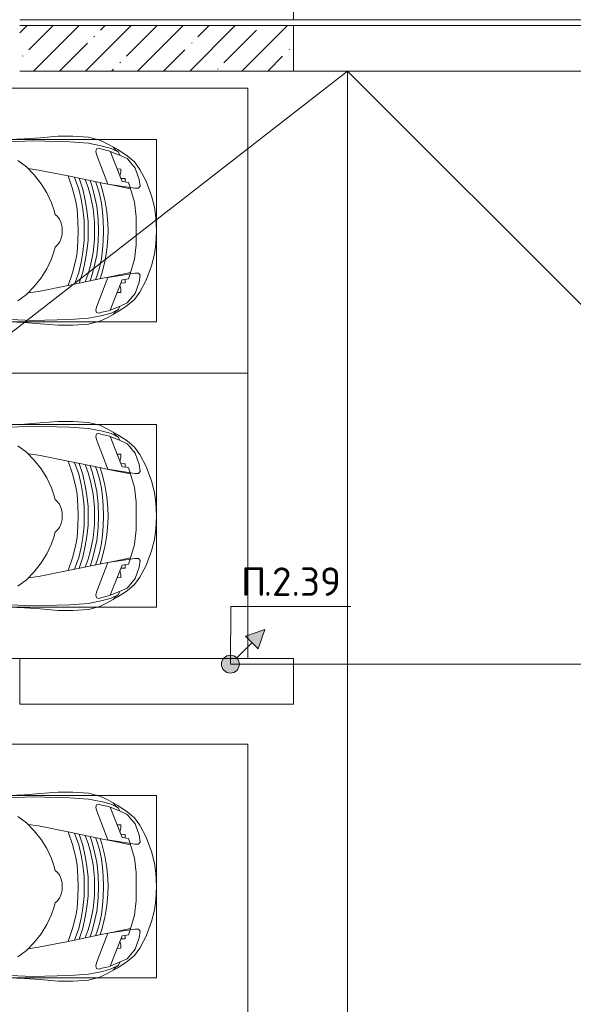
# Model space of a CAD drawing. Header units: millimetres. Extents: x -32229 to 169101, y -13689 to 125138.
# Tile 223 of 256: x 93155 to 98008, y 46318 to 54950. Entities that reach past the tile are written whole.
import ezdxf

# ---------------------------------------------------------------- set-up
doc = ezdxf.new("R2010")
doc.units = ezdxf.units.MM
for name, color, linetype, lineweight in [('A-____-NOTE-TEXT', 5, 'Continuous', 18), ('A-DETL-____-THIN', 7, 'Continuous', 9), ('A-DETL-GENF-OTLN', 7, 'Continuous', 18), ('A-FLOR-____-OTLN', 7, 'Continuous', 18), ('A-GENM-____-OTLN', 7, 'Continuous', 18), ('A-WALL-____-MCUT', 7, 'Continuous', 40), ('A-WALL-____-PATT', 7, 'Continuous', 40), ('C-PRKG-____-OTLN', 7, 'Continuous', 18), ('G-____-____-TEXT', 7, 'Continuous', 9), ('S-COLS-____-MCUT', 7, 'Continuous', 40)]:
    doc.layers.add(name, color=color, linetype=linetype, lineweight=lineweight)
doc.layers.add('A-DETL-____-OTLN', color=7, linetype='Continuous', lineweight=9, true_color=0x00a600)
doc.styles.add('ISOCPEUR', font='isocpeur.ttf', dxfattribs={"height": 250})

# ---------------------------------------------------------------- blocks, each defined once
blk = doc.blocks.new('АР_Машиноместо - 4900x2400_М__5300х2500_-3113489--01 ЭМ')
at = {"layer": 'A-DETL-GENF-OTLN', "color": 253, "lineweight": 13, "true_color": 0xaaaaaa}
for p, q in [((444.9, 1956.8), (453, 2159.1)), ((2055.1, 1956.8), (2047, 2159.1)), ((690.7, 1941.6), (634.6, 2015)), ((1809.3, 1941.6), (1865.4, 2015)), ((434.8, 1820.7), (444.9, 1956.8)), ((761.1, 1871.7), (690.7, 1941.6)), ((718.3, 1834.2), (705.7, 1926.7)), ((1738.9, 1871.7), (1809.3, 1941.6)), ((1781.7, 1834.2), (1794.3, 1926.7)), ((2065.2, 1820.7), (2055.1, 1956.8)), ((422, 1662.9), (434.8, 1820.7)), ((770, 1576.5), (718.3, 1834.2)), ((837.5, 1812.1), (761.1, 1871.7)), ((1662.5, 1812.1), (1738.9, 1871.7)), ((1730, 1576.5), (1781.7, 1834.2)), ((2078, 1662.9), (2065.2, 1820.7)), ((917, 1761.1), (837.5, 1812.1)), ((1004.2, 1721.4), (917, 1761.1)), ((1495.8, 1721.4), (1583, 1761.1)), ((1583, 1761.1), (1662.5, 1812.1)), ((422, 1534.1), (422, 1662.9)), ((1064.9, 1700.5), (1004.2, 1721.4)), ((1107.2, 1689.8), (1064.9, 1700.5)), ((1123.5, 1670.9), (1107.2, 1689.8)), ((1147.5, 1650.5), (1123.5, 1670.9)), ((1184.7, 1635.7), (1147.5, 1650.5)), ((1315.3, 1635.7), (1352.5, 1650.5)), ((1352.5, 1650.5), (1376.5, 1670.9)), ((1376.5, 1670.9), (1392.8, 1689.8)), ((1392.8, 1689.8), (1435.1, 1700.5)), ((1435.1, 1700.5), (1495.8, 1721.4)), ((2078, 1534.1), (2078, 1662.9)), ((826.8, 1300.9), (770, 1576.5)), ((881.7, 1536.4), (770, 1576.5)), ((1217.8, 1629.1), (1184.7, 1635.7)), ((1217.8, 1629.1), (1250, 1626.8)), ((1282.2, 1629.1), (1250, 1626.8)), ((1282.2, 1629.1), (1315.3, 1635.7)), ((1618.3, 1536.4), (1730, 1576.5)), ((1673.2, 1300.9), (1730, 1576.5)), ((430.8, 1396.6), (422, 1534.1)), ((884.3, 1480.8), (782, 1518.1)), ((887, 1446.5), (790.4, 1477.3)), ((994.9, 1509.3), (881.7, 1536.4)), ((973.4, 1459.7), (884.3, 1480.8)), ((1060, 1496.1), (994.9, 1509.3)), ((1159.3, 1489.1), (1060, 1496.1)), ((1250, 1488.3), (1159.3, 1489.1)), ((1250, 1488.3), (1340.7, 1489.1)), ((1340.7, 1489.1), (1440, 1496.1)), ((1440, 1496.1), (1505.1, 1509.3)), ((1505.1, 1509.3), (1618.3, 1536.4)), ((1526.6, 1459.7), (1615.7, 1480.8)), ((1613, 1446.5), (1709.6, 1477.3)), ((1615.7, 1480.8), (1718, 1518.1)), ((2069.2, 1396.6), (2078, 1534.1)), ((455.7, 1296.1), (430.8, 1396.6)), ((871.4, 1401.1), (800.5, 1424.6)), ((873.8, 1361.2), (809.9, 1383.1)), ((945.3, 1380.6), (871.4, 1401.1)), ((986.2, 1425.6), (887, 1446.5)), ((1061.9, 1445.7), (973.4, 1459.7)), ((1070, 1410.4), (986.2, 1425.6)), ((1163.9, 1435.1), (1061.9, 1445.7)), ((1168.3, 1399.8), (1070, 1410.4)), ((1250, 1435.1), (1163.9, 1435.1)), ((1250, 1400.1), (1168.3, 1399.8)), ((1250, 1435.1), (1336.1, 1435.1)), ((1250, 1400.1), (1331.7, 1399.8)), ((1331.7, 1399.8), (1430, 1410.4)), ((1336.1, 1435.1), (1438.1, 1445.7)), ((1430, 1410.4), (1513.8, 1425.6)), ((1438.1, 1445.7), (1526.6, 1459.7)), ((1513.8, 1425.6), (1613, 1446.5)), ((1554.7, 1380.6), (1628.6, 1401.1)), ((1626.2, 1361.2), (1690.1, 1383.1)), ((1628.6, 1401.1), (1699.5, 1424.6)), ((2044.3, 1296.1), (2069.2, 1396.6)), ((487.4, 1232.1), (455.7, 1296.1)), ((527.2, 1305.2), (531.8, 1326)), ((535, 1280.6), (527.2, 1305.2)), ((531.8, 1326), (554.4, 1333.3)), ((554.4, 1333.3), (580.7, 1327.1)), ((580.7, 1327.1), (841.1, 1225.9)), ((859.1, 1321.2), (819.9, 1334.4)), ((853.8, 1167.4), (826.8, 1300.9)), ((925.2, 1301.6), (859.1, 1321.2)), ((958.3, 1341.1), (873.8, 1361.2)), ((1007.1, 1283.7), (925.2, 1301.6)), ((1059, 1354.8), (945.3, 1380.6)), ((1035, 1323.2), (958.3, 1341.1)), ((1148.3, 1312.4), (1035, 1323.2)), ((1174.5, 1344.2), (1059, 1354.8)), ((1250, 1309.3), (1148.3, 1312.4)), ((1250, 1344.9), (1174.5, 1344.2)), ((1250, 1344.9), (1325.5, 1344.2)), ((1250, 1309.3), (1351.7, 1312.4)), ((1325.5, 1344.2), (1441, 1354.8)), ((1351.7, 1312.4), (1465, 1323.2)), ((1441, 1354.8), (1554.7, 1380.6)), ((1465, 1323.2), (1541.7, 1341.1)), ((1492.9, 1283.7), (1574.8, 1301.6)), ((1541.7, 1341.1), (1626.2, 1361.2)), ((1574.8, 1301.6), (1640.9, 1321.2)), ((1640.9, 1321.2), (1680.1, 1334.4)), ((1646.2, 1167.4), (1673.2, 1300.9)), ((1919.3, 1327.1), (1658.9, 1225.9)), ((1945.6, 1333.3), (1919.3, 1327.1)), ((1968.2, 1326), (1945.6, 1333.3)), ((1965, 1280.6), (1972.8, 1305.2)), ((1972.8, 1305.2), (1968.2, 1326)), ((2012.6, 1232.1), (2044.3, 1296.1)), ((539.3, 1140.4), (487.4, 1232.1)), ((548.2, 1220.1), (535, 1280.6)), ((586.9, 1126.3), (548.2, 1220.1)), ((876.3, 1278.7), (828.3, 1293.7)), ((841.1, 1225.9), (877.7, 991.4)), ((978.6, 1254.6), (876.3, 1278.7)), ((1084.1, 1236), (978.6, 1254.6)), ((1083.6, 1274.6), (1007.1, 1283.7)), ((1159.1, 1267.9), (1083.6, 1274.6)), ((1182.5, 1227.5), (1084.1, 1236)), ((1250, 1266.6), (1159.1, 1267.9)), ((1250, 1223.7), (1182.5, 1227.5)), ((1250, 1266.6), (1340.9, 1267.9)), ((1250, 1223.7), (1317.5, 1227.5)), ((1317.5, 1227.5), (1415.9, 1236)), ((1340.9, 1267.9), (1416.4, 1274.6)), ((1415.9, 1236), (1521.4, 1254.6)), ((1416.4, 1274.6), (1492.9, 1283.7)), ((1521.4, 1254.6), (1623.7, 1278.7)), ((1658.9, 1225.9), (1622.3, 991.4)), ((1623.7, 1278.7), (1671.7, 1293.7)), ((1913.1, 1126.3), (1951.8, 1220.1)), ((1951.8, 1220.1), (1965, 1280.6)), ((1960.7, 1140.4), (2012.6, 1232.1)), ((540.4, 1159.6), (516.2, 1180.5)), ((593.2, 1056.8), (539.3, 1140.4)), ((561.3, 1132.6), (540.4, 1159.6)), ((589, 1121.6), (561.3, 1132.6)), ((617.9, 1057.3), (586.9, 1126.3)), ((882.6, 1027.5), (853.8, 1167.4)), ((1617.4, 1027.5), (1646.2, 1167.4)), ((1882.1, 1057.3), (1913.1, 1126.3)), ((1906.8, 1056.8), (1960.7, 1140.4)), ((1911, 1121.6), (1938.7, 1132.6)), ((1938.7, 1132.6), (1959.6, 1159.6)), ((1959.6, 1159.6), (1983.8, 1180.5)), ((647.2, 992.8), (593.2, 1056.8)), ((654.7, 1024.4), (617.9, 1057.3)), ((1845.3, 1024.4), (1882.1, 1057.3)), ((1852.8, 992.8), (1906.8, 1056.8)), ((711.9, 946.2), (647.2, 992.8)), ((700.9, 989.1), (655, 1024.3)), ((800.1, 952.6), (700.9, 989.1)), ((859, 944.1), (800.1, 952.6)), ((877.7, 958.9), (859, 944.1)), ((1000.2, 994.5), (871.4, 1031.3)), ((877.7, 991.4), (877.7, 958.9)), ((1127.4, 979.8), (1000.2, 994.5)), ((1250, 977.6), (1127.4, 979.8)), ((1250, 977.6), (1372.6, 979.8)), ((1372.6, 979.8), (1499.8, 994.5)), ((1499.8, 994.5), (1628.6, 1031.3)), ((1622.3, 991.4), (1622.3, 958.9)), ((1622.3, 958.9), (1641, 944.1)), ((1641, 944.1), (1699.9, 952.6)), ((1699.9, 952.6), (1799.1, 989.1)), ((1788.1, 946.2), (1852.8, 992.8)), ((1799.1, 989.1), (1845, 1024.3)), ((815.8, 891), (711.9, 946.2)), ((943.3, 845.1), (815.8, 891)), ((1556.7, 845.1), (1684.2, 891)), ((1684.2, 891), (1788.1, 946.2)), ((1044.2, 818.6), (943.3, 845.1)), ((1132.7, 806), (1044.2, 818.6)), ((1250, 800), (1132.7, 806)), ((1250, 800), (1367.3, 806)), ((1367.3, 806), (1455.8, 818.6)), ((1455.8, 818.6), (1556.7, 845.1))]:
    blk.add_line(p, q, dxfattribs=at)
at = {"layer": 'A-DETL-GENF-OTLN', "color": 254, "lineweight": 13, "true_color": 0xd4d4d4}
for p, q in [((462.8, 1889.5), (471.8, 2077.7)), ((2037.2, 1889.5), (2028.2, 2077.7)), ((470.9, 1561.4), (462.8, 1889.5)), ((2029.1, 1561.4), (2037.2, 1889.5)), ((483.4, 1395.6), (470.9, 1561.4)), ((2016.6, 1395.6), (2029.1, 1561.4)), ((507.4, 1274.3), (483.4, 1395.6)), ((1992.6, 1274.3), (2016.6, 1395.6)), ((527.9, 1198.6), (507.4, 1274.3)), ((1972.1, 1198.6), (1992.6, 1274.3)), ((561.7, 1132.1), (527.9, 1198.6)), ((818.8, 1102.9), (554, 1208.1)), ((709.1, 1112.7), (708.2, 1146.9)), ((1681.2, 1102.9), (1946, 1208.1)), ((1790.9, 1112.7), (1791.8, 1146.9)), ((1938.3, 1132.1), (1972.1, 1198.6)), ((737.7, 1113.6), (709.1, 1112.7)), ((772.6, 1121.3), (737.7, 1113.6)), ((792.9, 1076.2), (791.2, 1114.5)), ((823.3, 1074.4), (792.9, 1076.2)), ((824.1, 1063.7), (818.8, 1102.9)), ((827.7, 1045), (824.1, 1063.7)), ((871.3, 1031.9), (827.7, 1045)), ((1628.7, 1031.9), (1672.3, 1045)), ((1672.3, 1045), (1675.9, 1063.7)), ((1675.9, 1063.7), (1681.2, 1102.9)), ((1676.7, 1074.4), (1707.1, 1076.2)), ((1707.1, 1076.2), (1708.8, 1114.5)), ((1727.4, 1121.3), (1762.3, 1113.6)), ((1762.3, 1113.6), (1790.9, 1112.7))]:
    blk.add_line(p, q, dxfattribs=at)
at = {"layer": 'C-PRKG-____-OTLN', "color": 253, "lineweight": 13, "true_color": 0xaaaaaa}
for p, q in [((0, 0), (0, 5300)), ((2500, 0), (2500, 5300)), ((450, 800), (450, 4500)), ((2050, 800), (2050, 4500)), ((450, 800), (2050, 800)), ((2500, 0), (0, 0))]:
    blk.add_line(p, q, dxfattribs=at)
blk = doc.blocks.new('АР_Машиноместо - 4900x2400_М__5300х2500_-V30--01 ЭМ')
at = {"layer": 'A-DETL-GENF-OTLN', "color": 253, "lineweight": 13, "true_color": 0xaaaaaa}
for p, q in [((444.9, 1956.8), (453, 2159.1)), ((2055.1, 1956.8), (2047, 2159.1)), ((690.7, 1941.6), (634.6, 2015)), ((1809.3, 1941.6), (1865.4, 2015)), ((434.8, 1820.7), (444.9, 1956.8)), ((761.1, 1871.7), (690.7, 1941.6)), ((718.3, 1834.2), (705.7, 1926.7)), ((1738.9, 1871.7), (1809.3, 1941.6)), ((1781.7, 1834.2), (1794.3, 1926.7)), ((2065.2, 1820.7), (2055.1, 1956.8)), ((422, 1662.9), (434.8, 1820.7)), ((770, 1576.5), (718.3, 1834.2)), ((837.5, 1812.1), (761.1, 1871.7)), ((1662.5, 1812.1), (1738.9, 1871.7)), ((1730, 1576.5), (1781.7, 1834.2)), ((2078, 1662.9), (2065.2, 1820.7)), ((917, 1761.1), (837.5, 1812.1)), ((1004.2, 1721.4), (917, 1761.1)), ((1495.8, 1721.4), (1583, 1761.1)), ((1583, 1761.1), (1662.5, 1812.1)), ((422, 1534.1), (422, 1662.9)), ((1064.9, 1700.5), (1004.2, 1721.4)), ((1107.2, 1689.8), (1064.9, 1700.5)), ((1123.5, 1670.9), (1107.2, 1689.8)), ((1147.5, 1650.5), (1123.5, 1670.9)), ((1184.7, 1635.7), (1147.5, 1650.5)), ((1315.3, 1635.7), (1352.5, 1650.5)), ((1352.5, 1650.5), (1376.5, 1670.9)), ((1376.5, 1670.9), (1392.8, 1689.8)), ((1392.8, 1689.8), (1435.1, 1700.5)), ((1435.1, 1700.5), (1495.8, 1721.4)), ((2078, 1534.1), (2078, 1662.9)), ((826.8, 1300.9), (770, 1576.5)), ((881.7, 1536.4), (770, 1576.5)), ((1217.8, 1629.1), (1184.7, 1635.7)), ((1217.8, 1629.1), (1250, 1626.8)), ((1282.2, 1629.1), (1250, 1626.8)), ((1282.2, 1629.1), (1315.3, 1635.7)), ((1618.3, 1536.4), (1730, 1576.5)), ((1673.2, 1300.9), (1730, 1576.5)), ((430.8, 1396.6), (422, 1534.1)), ((884.3, 1480.8), (782, 1518.1)), ((887, 1446.5), (790.4, 1477.3)), ((994.9, 1509.3), (881.7, 1536.4)), ((973.4, 1459.7), (884.3, 1480.8)), ((1060, 1496.1), (994.9, 1509.3)), ((1159.3, 1489.1), (1060, 1496.1)), ((1250, 1488.3), (1159.3, 1489.1)), ((1250, 1488.3), (1340.7, 1489.1)), ((1340.7, 1489.1), (1440, 1496.1)), ((1440, 1496.1), (1505.1, 1509.3)), ((1505.1, 1509.3), (1618.3, 1536.4)), ((1526.6, 1459.7), (1615.7, 1480.8)), ((1613, 1446.5), (1709.6, 1477.3)), ((1615.7, 1480.8), (1718, 1518.1)), ((2069.2, 1396.6), (2078, 1534.1)), ((455.7, 1296.1), (430.8, 1396.6)), ((871.4, 1401.1), (800.5, 1424.6)), ((873.8, 1361.2), (809.9, 1383.1)), ((945.3, 1380.6), (871.4, 1401.1)), ((986.2, 1425.6), (887, 1446.5)), ((1061.9, 1445.7), (973.4, 1459.7)), ((1070, 1410.4), (986.2, 1425.6)), ((1163.9, 1435.1), (1061.9, 1445.7)), ((1168.3, 1399.8), (1070, 1410.4)), ((1250, 1435.1), (1163.9, 1435.1)), ((1250, 1400.1), (1168.3, 1399.8)), ((1250, 1435.1), (1336.1, 1435.1)), ((1250, 1400.1), (1331.7, 1399.8)), ((1331.7, 1399.8), (1430, 1410.4)), ((1336.1, 1435.1), (1438.1, 1445.7)), ((1430, 1410.4), (1513.8, 1425.6)), ((1438.1, 1445.7), (1526.6, 1459.7)), ((1513.8, 1425.6), (1613, 1446.5)), ((1554.7, 1380.6), (1628.6, 1401.1)), ((1626.2, 1361.2), (1690.1, 1383.1)), ((1628.6, 1401.1), (1699.5, 1424.6)), ((2044.3, 1296.1), (2069.2, 1396.6)), ((487.4, 1232.1), (455.7, 1296.1)), ((527.2, 1305.2), (531.8, 1326)), ((535, 1280.6), (527.2, 1305.2)), ((531.8, 1326), (554.4, 1333.3)), ((554.4, 1333.3), (580.7, 1327.1)), ((580.7, 1327.1), (841.1, 1225.9)), ((859.1, 1321.2), (819.9, 1334.4)), ((853.8, 1167.4), (826.8, 1300.9)), ((925.2, 1301.6), (859.1, 1321.2)), ((958.3, 1341.1), (873.8, 1361.2)), ((1007.1, 1283.7), (925.2, 1301.6)), ((1059, 1354.8), (945.3, 1380.6)), ((1035, 1323.2), (958.3, 1341.1)), ((1148.3, 1312.4), (1035, 1323.2)), ((1174.5, 1344.2), (1059, 1354.8)), ((1250, 1309.3), (1148.3, 1312.4)), ((1250, 1344.9), (1174.5, 1344.2)), ((1250, 1344.9), (1325.5, 1344.2)), ((1250, 1309.3), (1351.7, 1312.4)), ((1325.5, 1344.2), (1441, 1354.8)), ((1351.7, 1312.4), (1465, 1323.2)), ((1441, 1354.8), (1554.7, 1380.6)), ((1465, 1323.2), (1541.7, 1341.1)), ((1492.9, 1283.7), (1574.8, 1301.6)), ((1541.7, 1341.1), (1626.2, 1361.2)), ((1574.8, 1301.6), (1640.9, 1321.2)), ((1640.9, 1321.2), (1680.1, 1334.4)), ((1646.2, 1167.4), (1673.2, 1300.9)), ((1919.3, 1327.1), (1658.9, 1225.9)), ((1945.6, 1333.3), (1919.3, 1327.1)), ((1968.2, 1326), (1945.6, 1333.3)), ((1965, 1280.6), (1972.8, 1305.2)), ((1972.8, 1305.2), (1968.2, 1326)), ((2012.6, 1232.1), (2044.3, 1296.1)), ((539.3, 1140.4), (487.4, 1232.1)), ((548.2, 1220.1), (535, 1280.6)), ((586.9, 1126.3), (548.2, 1220.1)), ((876.3, 1278.7), (828.3, 1293.7)), ((841.1, 1225.9), (877.7, 991.4)), ((978.6, 1254.6), (876.3, 1278.7)), ((1084.1, 1236), (978.6, 1254.6)), ((1083.6, 1274.6), (1007.1, 1283.7)), ((1159.1, 1267.9), (1083.6, 1274.6)), ((1182.5, 1227.5), (1084.1, 1236)), ((1250, 1266.6), (1159.1, 1267.9)), ((1250, 1223.7), (1182.5, 1227.5)), ((1250, 1266.6), (1340.9, 1267.9)), ((1250, 1223.7), (1317.5, 1227.5)), ((1317.5, 1227.5), (1415.9, 1236)), ((1340.9, 1267.9), (1416.4, 1274.6)), ((1415.9, 1236), (1521.4, 1254.6)), ((1416.4, 1274.6), (1492.9, 1283.7)), ((1521.4, 1254.6), (1623.7, 1278.7)), ((1658.9, 1225.9), (1622.3, 991.4)), ((1623.7, 1278.7), (1671.7, 1293.7)), ((1913.1, 1126.3), (1951.8, 1220.1)), ((1951.8, 1220.1), (1965, 1280.6)), ((1960.7, 1140.4), (2012.6, 1232.1)), ((540.4, 1159.6), (516.2, 1180.5)), ((593.2, 1056.8), (539.3, 1140.4)), ((561.3, 1132.6), (540.4, 1159.6)), ((589, 1121.6), (561.3, 1132.6)), ((617.9, 1057.3), (586.9, 1126.3)), ((882.6, 1027.5), (853.8, 1167.4)), ((1617.4, 1027.5), (1646.2, 1167.4)), ((1882.1, 1057.3), (1913.1, 1126.3)), ((1906.8, 1056.8), (1960.7, 1140.4)), ((1911, 1121.6), (1938.7, 1132.6)), ((1938.7, 1132.6), (1959.6, 1159.6)), ((1959.6, 1159.6), (1983.8, 1180.5)), ((647.2, 992.8), (593.2, 1056.8)), ((654.7, 1024.4), (617.9, 1057.3)), ((1845.3, 1024.4), (1882.1, 1057.3)), ((1852.8, 992.8), (1906.8, 1056.8)), ((711.9, 946.2), (647.2, 992.8)), ((700.9, 989.1), (655, 1024.3)), ((800.1, 952.6), (700.9, 989.1)), ((859, 944.1), (800.1, 952.6)), ((877.7, 958.9), (859, 944.1)), ((1000.2, 994.5), (871.4, 1031.3)), ((877.7, 991.4), (877.7, 958.9)), ((1127.4, 979.8), (1000.2, 994.5)), ((1250, 977.6), (1127.4, 979.8)), ((1250, 977.6), (1372.6, 979.8)), ((1372.6, 979.8), (1499.8, 994.5)), ((1499.8, 994.5), (1628.6, 1031.3)), ((1622.3, 991.4), (1622.3, 958.9)), ((1622.3, 958.9), (1641, 944.1)), ((1641, 944.1), (1699.9, 952.6)), ((1699.9, 952.6), (1799.1, 989.1)), ((1788.1, 946.2), (1852.8, 992.8)), ((1799.1, 989.1), (1845, 1024.3)), ((815.8, 891), (711.9, 946.2)), ((943.3, 845.1), (815.8, 891)), ((1556.7, 845.1), (1684.2, 891)), ((1684.2, 891), (1788.1, 946.2)), ((1044.2, 818.6), (943.3, 845.1)), ((1132.7, 806), (1044.2, 818.6)), ((1250, 800), (1132.7, 806)), ((1250, 800), (1367.3, 806)), ((1367.3, 806), (1455.8, 818.6)), ((1455.8, 818.6), (1556.7, 845.1))]:
    blk.add_line(p, q, dxfattribs=at)
at = {"layer": 'A-DETL-GENF-OTLN', "color": 254, "lineweight": 13, "true_color": 0xd4d4d4}
for p, q in [((462.8, 1889.5), (471.8, 2077.7)), ((2037.2, 1889.5), (2028.2, 2077.7)), ((470.9, 1561.4), (462.8, 1889.5)), ((2029.1, 1561.4), (2037.2, 1889.5)), ((483.4, 1395.6), (470.9, 1561.4)), ((2016.6, 1395.6), (2029.1, 1561.4)), ((507.4, 1274.3), (483.4, 1395.6)), ((1992.6, 1274.3), (2016.6, 1395.6)), ((527.9, 1198.6), (507.4, 1274.3)), ((1972.1, 1198.6), (1992.6, 1274.3)), ((561.7, 1132.1), (527.9, 1198.6)), ((818.8, 1102.9), (554, 1208.1)), ((709.1, 1112.7), (708.2, 1146.9)), ((1681.2, 1102.9), (1946, 1208.1)), ((1790.9, 1112.7), (1791.8, 1146.9)), ((1938.3, 1132.1), (1972.1, 1198.6)), ((737.7, 1113.6), (709.1, 1112.7)), ((772.6, 1121.3), (737.7, 1113.6)), ((792.9, 1076.2), (791.2, 1114.5)), ((823.3, 1074.4), (792.9, 1076.2)), ((824.1, 1063.7), (818.8, 1102.9)), ((827.7, 1045), (824.1, 1063.7)), ((871.3, 1031.9), (827.7, 1045)), ((1628.7, 1031.9), (1672.3, 1045)), ((1672.3, 1045), (1675.9, 1063.7)), ((1675.9, 1063.7), (1681.2, 1102.9)), ((1676.7, 1074.4), (1707.1, 1076.2)), ((1707.1, 1076.2), (1708.8, 1114.5)), ((1727.4, 1121.3), (1762.3, 1113.6)), ((1762.3, 1113.6), (1790.9, 1112.7))]:
    blk.add_line(p, q, dxfattribs=at)
at = {"layer": 'C-PRKG-____-OTLN', "color": 253, "lineweight": 13, "true_color": 0xaaaaaa}
for p, q in [((2500, 0), (2500, 5300)), ((450, 800), (450, 4500)), ((2050, 800), (2050, 4500)), ((0, 2000), (0, 3550)), ((450, 800), (2050, 800)), ((2500, 0), (0, 0))]:
    blk.add_line(p, q, dxfattribs=at)
blk = doc.blocks.new('АР-Заполнение деф_ шва - Д_ш_-4330743--01 ЭМ')
at = {"layer": 'A-GENM-____-OTLN', "color": 253, "lineweight": 13, "true_color": 0xaaaaaa}
for p, q in [((0, 25), (6150, 25)), ((0, -25), (6150, -25))]:
    blk.add_line(p, q, dxfattribs=at)
blk = doc.blocks.new('Наметкина 10_РД_АР_П_отсоединено_rvt-1--01 ЭМ')
at = {"layer": 'A-WALL-____-PATT', "lineweight": 5, "true_color": 0xaaaaaa}
h = blk.add_hatch(dxfattribs=at)
h.set_pattern_fill('FP_1', color=253, style=0, pattern_type=2)
h.set_pattern_definition([(45, (0, 0), (-228.0985, 228.0985), []), (45, (228.1, 0), (-228.0985, 228.0985), [403.225, -80.645, 6.706, -73.939])])
h.paths.add_polyline_path([(95555.3, 54500), (95555.3, 54900), (93155.3, 54900), (93155.3, 54500)])
at = {"layer": 'A-FLOR-____-OTLN', "color": 253, "lineweight": 13, "true_color": 0xaaaaaa}
for p, q in [((95555.3, 54950), (101705.3, 54950)), ((101705.3, 54900), (95555.3, 54900)), ((92717.8, 51925), (96030.3, 54500)), ((95555.3, 54500), (96030.3, 54500)), ((95555.3, 54500), (101705.3, 54500)), ((98605.3, 51925), (96030.3, 54500)), ((96030.3, 43550), (96030.3, 54500)), ((96030.3, 54500), (101180.3, 54500)), ((96030.3, 54500), (96030.3, 43550))]:
    blk.add_line(p, q, dxfattribs=at)
at = {"layer": 'A-WALL-____-MCUT', "color": 253, "lineweight": 13, "true_color": 0xaaaaaa}
for p, q in [((95555.3, 54900), (93155.3, 54900)), ((95555.3, 54500), (95555.3, 54900)), ((93155.3, 54500), (95555.3, 54500))]:
    blk.add_line(p, q, dxfattribs=at)
at = {"layer": 'S-COLS-____-MCUT', "color": 253, "lineweight": 15, "true_color": 0xaaaaaa}
for p, q in [((95555.3, 54950), (95555.3, 55350)), ((93155.3, 54950), (95555.3, 54950)), ((95555.3, 49350), (93155.3, 49350)), ((93155.3, 49350), (93155.3, 48950)), ((95555.3, 48950), (95555.3, 49350)), ((93155.3, 48950), (95555.3, 48950))]:
    blk.add_line(p, q, dxfattribs=at)
at = {"layer": 'A-GENM-____-OTLN', "color": 253, "lineweight": 13, "true_color": 0xaaaaaa}
blk.add_blockref('АР-Заполнение деф_ шва - Д_ш_-4330743--01 ЭМ', (95555.3, 54925), dxfattribs=at)
at = {"layer": 'C-PRKG-____-OTLN', "color": 253, "lineweight": 13, "true_color": 0xaaaaaa, "rotation": 90.00000000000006}
for name, p in [('АР_Машиноместо - 4900x2400_М__5300х2500_-3113489--01 ЭМ', (95155.3, 51850)), ('АР_Машиноместо - 4900x2400_М__5300х2500_-V30--01 ЭМ', (95155.3, 49350)), ('АР_Машиноместо - 4900x2400_М__5300х2500_-3113489--01 ЭМ', (95155.3, 46100))]:
    blk.add_blockref(name, p, dxfattribs=at)
blk = doc.blocks.new('УГО Выше ниже синее _ 2020 - УГО Выше ниже синее _ 2020-V119--01 ЭМ')
at = {"layer": 'A-____-NOTE-TEXT', "lineweight": 9, "true_color": 0x0000ff}
blk.add_hatch(color=5, dxfattribs=at).paths.add_polyline_path([(1.215, 0.668), (0.658, 1.225), (1.508, 1.517)])
h = blk.add_hatch(color=5, dxfattribs=at)
edge = h.paths.add_edge_path()
edge.add_arc((0, 0), 0.392, 0, 180)
edge.add_arc((0, 0), 0.392, 180, 360)
at = {"layer": 'A-____-NOTE-TEXT', "lineweight": 9}
for p, q in [((1.508, 1.517), (0.658, 1.225)), ((1.215, 0.668), (1.508, 1.517)), ((0.277, 0.277), (0.941, 0.941)), ((0.658, 1.225), (1.215, 0.668))]:
    blk.add_line(p, q, dxfattribs=at)
blk.add_circle((0, 0), 0.392, dxfattribs=at)
for start, end in [(360, 180), (180, 360)]:
    blk.add_arc((0, 0), 0.392, start, end, dxfattribs=at)

msp = doc.modelspace()

# ---------------------------------------------------------------- linework, layer by layer
at = {"layer": 'A-DETL-____-OTLN', "color": 5, "true_color": 0x0000ff}
msp.add_line((95002.4, 49300.1), (98235.3, 49300.1), dxfattribs=at)
at = {"layer": 'A-DETL-____-THIN'}
for p in [(95002.4, 49300.1), (96056.8, 49807)]:
    msp.add_line(p, (95007.4, 49807), dxfattribs=at)

# ---------------------------------------------------------------- block references
at = {"lineweight": 5}
msp.add_blockref('Наметкина 10_РД_АР_П_отсоединено_rvt-1--01 ЭМ', (0, 0), dxfattribs=at)
at = {"layer": 'A-____-NOTE-TEXT', "lineweight": 9, "xscale": 200, "yscale": 200, "zscale": 200}
msp.add_blockref('УГО Выше ниже синее _ 2020 - УГО Выше ниже синее _ 2020-V119--01 ЭМ', (95002.4, 49300.1), dxfattribs=at)

# ---------------------------------------------------------------- texts
at = {"layer": 'G-____-____-TEXT', "char_height": 250, "attachment_point": 1, "style": 'ISOCPEUR'}
for s, insert, width in [('.2.39', (95293.6, 50148.6), 1138.396), ('\\fISOCPEUR|b0|i0|c204|p34|;П', (95095.1, 50148.6), 240.506)]:
    msp.add_mtext(s, dxfattribs=dict(at, insert=insert, width=width))

doc.saveas('drawing.dxf')
